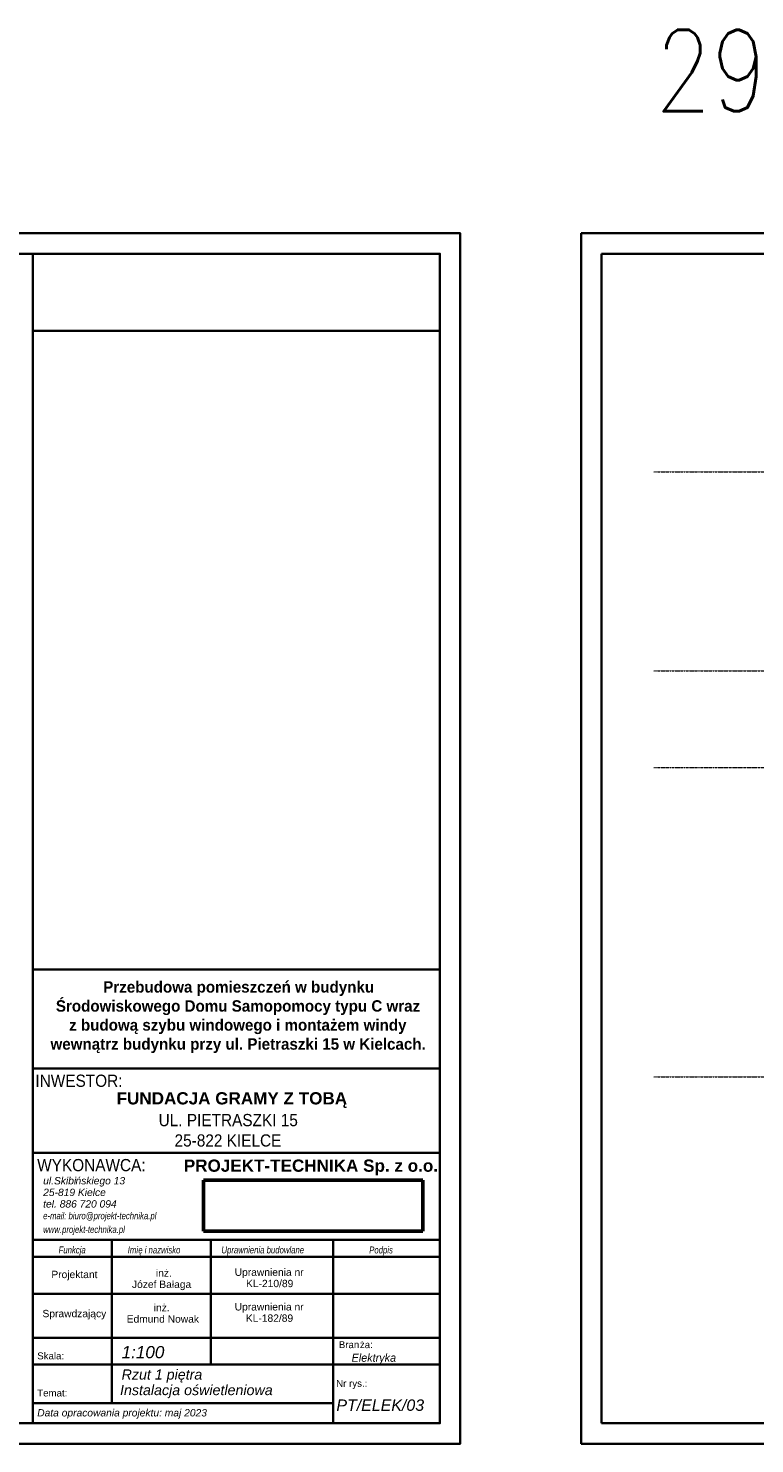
# Model space of a CAD drawing. Header units: centimetres. Extents: x 14504 to 44111, y -18976 to -7683.
# Tile 131 of 141: x 34264 to 36046, y -11188 to -7715. Entities that reach past the tile are written whole.
import ezdxf

# ---------------------------------------------------------------- set-up
doc = ezdxf.new("R2010")
doc.units = ezdxf.units.CM
doc.linetypes.add('Linia siatki', pattern=[0.9925, 0.47, -0.2175, 0.0875, -0.2175])
for name, color, linetype, lineweight in [('_gruba', 90, 'Continuous', 35), ('G-ANNO-TTLB', 6, 'Continuous', 9), ('IE inst', 1, 'Continuous', 50), ('S-GRID', 8, 'Continuous', 9), ('zbrojenie', 2, 'Continuous', 50)]:
    doc.layers.add(name, color=color, linetype=linetype, lineweight=lineweight)
doc.styles.add('Arial_10', font='arial.ttf', dxfattribs={"height": 1.8})
doc.styles.add('Arial_8', font='arial.ttf', dxfattribs={"height": 350})
doc.styles.add('Arial_9', font='arial.ttf', dxfattribs={"width": 0.9, "height": 2.2})
doc.styles.add('Arial_B', font='arialbd.ttf', dxfattribs={"height": 3})
doc.styles.add('Arial_B_1', font='arialbd.ttf', dxfattribs={"width": 0.95, "height": 2.4})
doc.styles.add('Arial_I', font='ariali.ttf', dxfattribs={"height": 1.8})
doc.styles.add('Arial_I_1', font='ariali.ttf', dxfattribs={"width": 0.8, "height": 1.8})
doc.styles.add('Arial_I_2', font='ariali.ttf', dxfattribs={"width": 0.95, "height": 2})
doc.styles.add('Arial_I_3', font='ariali.ttf', dxfattribs={"height": 3})
doc.styles.get("Standard").update_dxf_attribs({"font": 'romans.shx', "width": 0.8, "height": 20})
picture_1 = doc.add_image_def('image1.jpg', size_in_pixel=(2192, 508))

msp = doc.modelspace()

# ---------------------------------------------------------------- linework, layer by layer
at = {"layer": '_gruba', "ltscale": 10}
for p, q in [((35620.2, -11188.3), (35620.2, -8218.3)), ((35670.2, -11138.3), (35670.2, -8268.3))]:
    msp.add_line(p, q, dxfattribs=at)
at = {"layer": '_gruba'}
for p, q in [((34274.6, -8268.3), (34274.6, -11138.3)), ((34274.6, -8457.6), (35276.2, -8457.6)), ((34274.6, -10024.8), (35274, -10024.8)), ((34274.6, -10267.8), (35274, -10267.8)), ((34274.6, -10267.8), (35274, -10267.8)), ((34274.6, -10474.8), (35274, -10474.8)), ((34274.6, -10688.4), (35274, -10688.4)), ((34468.9, -10688.4), (34468.9, -11088.9)), ((34711.8, -10688.4), (34711.8, -10994.2)), ((35011.6, -10688.4), (35011.6, -11138.3)), ((34274.6, -10729.7), (35274, -10729.7)), ((34274.6, -10820.6), (35274, -10820.6)), ((34276.7, -10928.7), (35276.2, -10928.7)), ((34276.7, -10994.2), (35276.2, -10994.2)), ((35011.6, -11088.9), (34276.7, -11088.9))]:
    msp.add_line(p, q, dxfattribs=at)
for points in [[(29224, -8218.3), (35324, -8218.3), (35324, -11188.3), (29224, -11188.3)], [(35620.2, -8218.3), (40620.2, -8218.3), (40620.2, -11188.3), (35620.2, -11188.3)], [(29274, -11138.3), (35274, -11138.3), (35274, -8268.3), (29274, -8268.3)], [(35670.2, -11138.3), (40570.2, -11138.3), (40570.2, -8268.3), (35670.2, -8268.3)]]:
    msp.add_lwpolyline(points, dxfattribs=at)
at = {"layer": 'S-GRID', "linetype": 'Linia siatki'}
for p, q in [((35798.9, -8803.6), (39321.9, -8803.6)), ((35798.9, -9292.1), (39321.9, -9292.1)), ((35798.9, -9529.1), (39321.9, -9529.1)), ((35798.9, -10288.3), (39321.9, -10288.3))]:
    msp.add_line(p, q, dxfattribs=at)

# ---------------------------------------------------------------- texts
at = {"layer": 'G-ANNO-TTLB', "attachment_point": 1}
for s, insert, char_height, width, style in [('\\A1;\\pi153.657;Przebudowa pomieszczeń w budynku \\P\\pi37.4677;Środowiskowego Domu Samopomocy typu C wraz \\P\\pi70.0917;z\\~budową szybu windowego i montażem windy \\P\\pi24.2675;wewnątrz budynku przy ul. Pietraszki 15 w Kielcach.', (34294, -10053.5), 28, 966.852, 'Arial_B_1'), ('INWESTOR:', (34281.2, -10282.7), 30, 295.021, 'Arial_9'), ('\\pi133.33;FUNDACJA GRAMY Z TOBĄ', (34347.1, -10325.8), 30, 829.17, 'Arial_B'), ('\\pi14.7489;UL. PIETRASZKI 15 \\P\\pi53.8676;25-822 KIELCE', (34568.9, -10379.2), 30, 366.703, 'Arial_9'), ('WYKONAWCA:', (34285.6, -10489.7), 30, 367.975, 'Arial_9'), ('PROJEKT-TECHNIKA Sp. z o.o.', (34645.4, -10491), 30, 647.764, 'Arial_B'), ('ul.Skibi', (34300.3, -10534), 18, 96.203, 'Arial_I'), ('ńskiego 13', (34379.7, -10534), 18, 145.907, 'Arial_I'), ('tel. 886 720 094', (34300.3, -10590.9), 18, 214.852, 'Arial_I'), ('25-819 Kielce', (34300.3, -10562.5), 18, 183.586, 'Arial_I'), ('e-mail: biuro@projekt-technika.pl', (34300.3, -10620.5), 17, 435.316, 'Arial_I_1'), ('www.projekt-technika.pl', (34300.3, -10654.1), 17, 313.46, 'Arial_I_1'), ('Funkcja', (34338.2, -10704.4), 17, 105.823, 'Arial_I_1'), ('Imi', (34507.8, -10704.4), 17, 38.481, 'Arial_I_1'), ('ę i nazwisko', (34533.6, -10704.4), 17, 161.941, 'Arial_I_1'), ('Uprawnienia budowlane', (34737.8, -10704.4), 17, 319.072, 'Arial_I_1'), ('Podpis', (35100.4, -10704.4), 17, 92.194, 'Arial_I_1'), ('Projektant', (34320.4, -10764), 18, 133.882, 'Arial_10'), ('inż.', (34576.9, -10760.4), 18, 109.446, 'Arial_10'), ('Uprawnienia nr ', (34770.3, -10758.4), 18, 205.232, 'Arial_10'), ('Józef Bałaga', (34518.2, -10788.2), 18, 303.142, 'Arial_10'), ('KL-210/89 ', (34798.1, -10786.2), 18, 100.211, 'Arial_10'), ('Sprawdzający', (34298.6, -10859.9), 18, 133.882, 'Arial_10'), ('inż.', (34571.7, -10845.4), 18, 109.446, 'Arial_10'), ('Uprawnienia nr ', (34770.3, -10843.4), 18, 205.232, 'Arial_10'), ('KL-182/89', (34797.7, -10871.2), 18, 100.211, 'Arial_10'), ('Edmund Nowak', (34505.2, -10873.2), 18, 303.142, 'Arial_10'), ('Bran', (35025.8, -10936.8), 17, 62.532, 'Arial_8'), ('ża:', (35077.4, -10936.8), 17, 38.481, 'Arial_8'), ('Skala:', (34285.7, -10964.3), 17, 80.97, 'Arial_8'), ('1:100', (34492.8, -10948.6), 30, 129.873, 'Arial_I_3'), ('Elektryka', (35057.2, -10967.3), 20, 264.276, 'Arial_I_2'), ('Rzut 1 piętra', (34492.8, -11006), 25, 1043.177, 'Arial_I_3'), ('Instalacja oświetleniowa', (34488.9, -11044.1), 25, 1043.177, 'Arial_I_3'), ('Nr rys.:', (35019.3, -11031.8), 17, 92.996, 'Arial_8'), ('Temat:', (34285.7, -11055.4), 17, 91.392, 'Arial_8'), ('PT/ELEK/03', (35019.9, -11079.7), 28, 260.548, 'Arial_I_3'), ('Data opracowania projektu: maj 2023', (34285.7, -11103.4), 18, 544.346, 'Arial_I')]:
    msp.add_mtext(s, dxfattribs=dict(at, insert=insert, char_height=char_height, width=width, style=style))
at = {"layer": 'IE inst', "insert": (35802.8, -7718.9), "char_height": 200, "attachment_point": 1}
msp.add_mtext_dynamic_manual_height_columns('297x500', width=114.241, gutter_width=1000, heights=[0], dxfattribs=at)

# ---------------------------------------------------------------- pictures from other files: only their frames are drawn
at = {"layer": 'zbrojenie', "color": 7, "ltscale": 30, "true_color": 0xffffff}
image = msp.add_image(picture_1, insert=(34693.5, -10666.8), size_in_units=(538.4, 124.8), dxfattribs=at)
image.dxf.flags = 7

doc.saveas('drawing.dxf')
